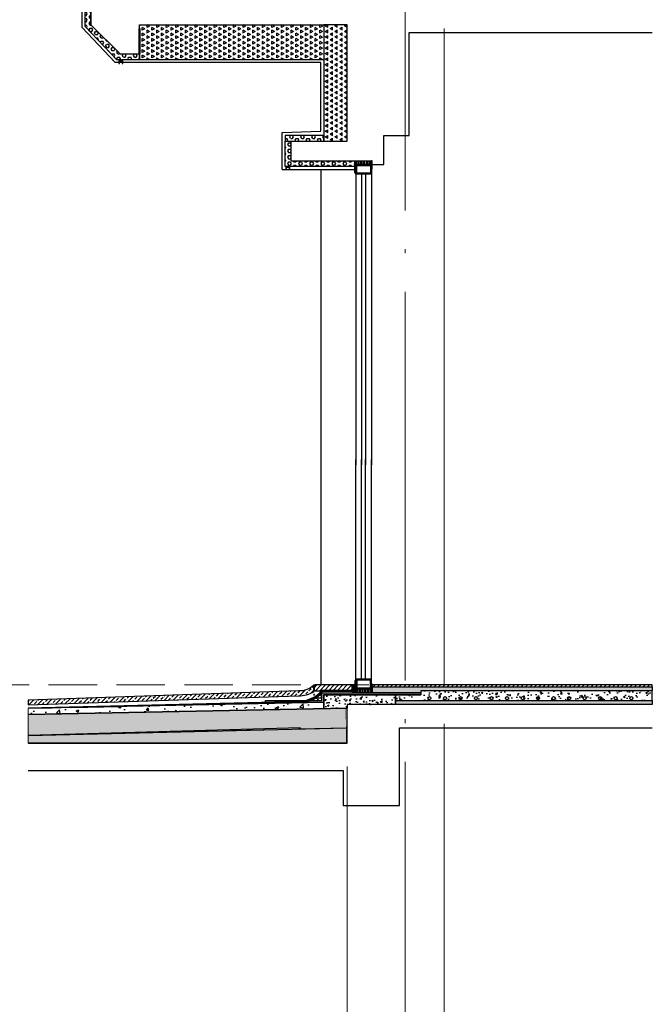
# Model space of a CAD drawing. Extents: x 447288 to 563800, y -194684 to 241749.
# Tile 50 of 91: x 474081 to 477341, y -130540 to -125469. Entities that reach past the tile are written whole.
import ezdxf

# ---------------------------------------------------------------- set-up
doc = ezdxf.new("R2010")
doc.units = 0
doc.header["$LTSCALE"] = 1000
for name, pattern in [('35$0$DASH', [0.35, 0.25, -0.1]), ('__DASH', [0.35, 0.25, -0.1]), ('DASH', [0.35, 0.25, -0.1]), ('DOTE', [2.42, 2, -0.2, 0.02, -0.2])]:
    doc.linetypes.add(name, pattern=pattern)
doc.layers.get('0').update_dxf_attribs({"lineweight": 20})
for name, color, linetype in [('35$0$A-detl-FINISH', 1, 'Continuous'), ('35$0$A-detl-MEDM', 50, 'Continuous'), ('35$0$A-detl-XH', 8, 'Continuous'), ('35$0$PUB_HATCH', 8, 'Continuous'), ('35$0$保温层', 2, 'Continuous'), ('8$0$PUB_HATCH', 8, 'Continuous'), ('A-ELEV-LIN1', 40, 'Continuous'), ('A-ELEV-THIN', 7, 'Continuous'), ('A-ELEV-WIN1', 135, 'Continuous'), ('A-FACE', 7, 'Continuous'), ('A-OVER', 7, 'Continuous'), ('A-WATER-LAYER', 7, 'Continuous'), ('fill', 252, 'Continuous'), ('PUB_HATCH', 8, 'Continuous'), ('SURFACE', 6, 'Continuous'), ('主楼节点$0$13W$0$PUB_HATCH', 8, 'Continuous'), ('主楼节点$0$13W$0$SURFACE', 6, 'Continuous'), ('详图填充-建筑用保温砂浆', 8, 'Continuous'), ('详图填充-细石混凝土、混凝土', 8, 'Continuous'), ('详图现充-水泥砂浆', 8, 'Continuous')]:
    doc.layers.add(name, color=color, linetype=linetype)
doc.layers.add('A-ASIS', color=115, linetype='DASH', lineweight=0, plot=False)
for name, color, linetype, lineweight in [('DOTE', 10, 'DOTE', 9), ('WALL', 9, 'Continuous', 50), ('详图填充-防水层', 126, 'Continuous', 200), ('防水', 124, 'Continuous', 0)]:
    doc.layers.add(name, color=color, linetype=linetype, lineweight=lineweight)

# ---------------------------------------------------------------- blocks, each defined once
blk = doc.blocks.new('A$C5B8A4F07')
at = {"layer": 'A-OVER'}
for p, q in [((3.5, -3), (3.5, -17)), ((10.5, -17), (10.5, -3)), ((17.5, -3), (17.5, -17)), ((24.5, -17), (24.5, -3)), ((31.5, -3), (31.5, -17)), ((38.5, -17), (38.5, -3)), ((45.5, -3), (45.5, -17)), ((52.5, -17), (52.5, -3)), ((59.5, -3), (59.5, -17)), ((66.5, -17), (66.5, -3)), ((73.5, -3), (73.5, -17))]:
    blk.add_line(p, q, dxfattribs=at)
for centre, major_axis, start_param, end_param in [((77, -3), (-3.5, 0), 3.682692, 6.283185), ((0, -17), (-3.5, 0), 1.570796, 3.141593), ((7, -3), (-3.5, 0), 3.141593, 6.283185), ((14, -17), (3.5, 0), 3.141593, 4.712389), ((14, -17), (-3.5, 0), 1.570796, 3.141593), ((21, -3), (-3.5, 0), 3.141593, 6.283185), ((28, -17), (3.5, 0), 3.141593, 4.712389), ((28, -17), (-3.5, 0), 1.570796, 3.141593), ((35, -3), (-3.5, 0), 3.141593, 6.283185), ((42, -17), (3.5, 0), 3.141593, 4.712389), ((42, -17), (-3.5, 0), 1.570796, 3.141593), ((49, -3), (-3.5, 0), 3.141593, 6.283185), ((56, -17), (3.5, 0), 3.141593, 4.712389), ((56, -17), (-3.5, 0), 1.570796, 3.141593), ((63, -3), (-3.5, 0), 3.141593, 6.283185), ((70, -17), (3.5, 0), 3.141593, 4.712389), ((70, -17), (-3.5, 0), 1.570796, 3.141593)]:
    blk.add_ellipse(centre, major_axis=major_axis, ratio=0.857143, start_param=start_param, end_param=end_param, dxfattribs=at)
blk = doc.blocks.new('A$C768061CF')
at = {"layer": '防水'}
h = blk.add_hatch(color=256, dxfattribs=at)
edge = h.paths.add_edge_path()
edge.add_line((5, 0), (5, 70))
edge.add_arc((-4.7, 70.4), 9.7, 298.9305, 357.7503, ccw=False)
edge.add_line((0, 61.9), (0, 0))
edge.add_line((0, 0), (5, 0))
h = blk.add_hatch(color=256, dxfattribs=at)
edge = h.paths.add_edge_path()
edge.add_line((85, 0), (85, 49.4))
edge.add_arc((94.7, 49.8), 9.7, 182.2497, 241.0695)
edge.add_line((90, 41.3), (90, 0))
edge.add_line((90, 0), (85, 0))
at = {"layer": 'A-ELEV-WIN1'}
for points in [[(5, 20), (85, 20), (85, 70), (5, 70)], [(5, 20), (85, 20), (85, 70), (5, 70)], [(10, 25), (80, 25), (80, 65), (10, 65)]]:
    blk.add_lwpolyline(points, close=True, dxfattribs=at)
at = {"layer": 'A-OVER'}
for points in [[(5, 0), (5, 70, -0.262438), (0, 61.9), (0, 0)], [(85, 0), (85, 49.4, 0.262438), (90, 41.3), (90, 0)]]:
    blk.add_lwpolyline(points, format="xyb", close=True, dxfattribs=at)
at = {"layer": 'PUB_HATCH'}
blk.add_line((85, 20), (85, 0), dxfattribs=at)
at = {"layer": 'A-OVER'}
blk.add_blockref('A$C5B8A4F07', (5, 20), dxfattribs=at)
blk = doc.blocks.new('*U137')
blk.add_lwpolyline([(-45, 0), (45, 0)])
at = {"layer": 'A-ELEV-WIN1'}
for p, q in [((-40, 70), (-40, 1566.8)), ((-10, 70), (-10, 1566.8)), ((10, 70), (10, 1566.8)), ((40, 70), (40, 1566.8))]:
    blk.add_line(p, q, dxfattribs=at)
at = {"layer": 'A-OVER'}
blk.add_blockref('A$C768061CF', (-45, 0), dxfattribs=at)
blk = doc.blocks.new('20190314.1218365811')
blk.add_lwpolyline([(-45, 0), (45, 0)])
at = {"layer": 'A-ELEV-WIN1'}
for p, q in [((-40, 70), (-40, 1201.5)), ((-10, 70), (-10, 1201.5)), ((10, 70), (10, 1201.5)), ((40, 70), (40, 1201.5))]:
    blk.add_line(p, q, dxfattribs=at)
at = {"layer": 'A-OVER'}
blk.add_blockref('A$C768061CF', (-45, 0), dxfattribs=at)
blk = doc.blocks.new('DSFGSER')
h = blk.add_hatch()
h.set_pattern_fill('ANSI33', color=253, scale=10)
h.set_pattern_definition([(45, (-652511.37, -19460.36), (-22.4506403, 22.4506403), []), (45, (-652488.92, -19460.36), (-22.4506403, 22.4506403), [15.875, -7.9375])])
edge = h.paths.add_edge_path()
edge.add_arc((-244.9, 671.3), 127, 267.3589, 305.063)
edge.add_line((-171.9, 567.3), (-171.9, 593.4))
edge.add_line((-171.9, 593.4), (-171.9, 600))
edge.add_arc((-244.9, 671.3), 102, 266.8316, 315.6691, ccw=False)
edge.add_line((-250.5, 569.4), (-1643.2, 522.3))
edge.add_line((-1643.2, 522.3), (-1643.2, 497.3))
edge.add_line((-1643.2, 497.3), (-250.7, 544.4))
at = {"layer": '35$0$A-detl-XH', "linetype": 'Continuous'}
h = blk.add_hatch(dxfattribs=at)
h.set_pattern_fill('AR-SAND', color=256, scale=2, style=0)
h.set_pattern_definition([(37.5, (-44137.375, -5774.8074), (-0.16000313, 4.89413237), [0, -3.8608, 0, -4.318, 0, -4.1275]), (7.5, (-44137.375, -5774.8074), (4.4952328, 7.168251), [0, -2.0828, 0, -3.4798, 0, -1.3335]), (327.5, (-44140.4993, -5774.8074), (7.9099237, 0.01437185), [0, -1.27, 0, -4.572, 0, -5.969]), (317.5, (-44140.499, -5774.8074), (7.6355645, 2.2292932), [0, -0.635, 0, -2.9972, 0, -3.429])])
h.paths.add_polyline_path([(-130, 520.4), (-130, 560.1), (380, 560.1), (380, 550), (-120, 550), (-120, 510.3), (-420, 510.4), (-420, 520.5)])
h = blk.add_hatch(dxfattribs=at)
h.set_pattern_fill('AR-SAND', color=256, scale=10, style=0)
h.set_pattern_definition([(37.5, (-51247.542, -34053.097), (-0.8000156, 24.470662), [0, -19.304, 0, -21.59, 0, -20.6375]), (7.5, (-51247.542, -34053.097), (22.476164, 35.841255), [0, -10.414, 0, -17.399, 0, -6.6675]), (327.5, (-51263.163, -34053.097), (39.5496185, 0.071859), [0, -6.35, 0, -22.86, 0, -29.845]), (317.5, (-51263.163, -34053.097), (38.177823, 11.146466), [0, -3.175, 0, -14.986, 0, -17.145])])
h.paths.add_polyline_path([(130, 560.1), (130, 590), (1571.4, 590), (1571.4, 570), (380, 570), (380, 560.1)])
h = blk.add_hatch(dxfattribs=at)
h.set_pattern_fill('混凝土', color=256, scale=10, style=0)
h.set_pattern_definition([(50, (-51247.54, -34073.09), (71.72602, -6.275213), [7.5, -82.5]), (355, (-51247.54, -34073.09), (-13.87513, 75.21921), [6, -66]), (100.4514, (-51241.565, -34073.61), (57.85094, 68.943954), [6.37402, -70.11421]), (46.1842, (-51247.54, -34053.09), (106.7241, -16.5519), [11.25, -123.75]), (96.6356, (-51238.65, -34054.47), (93.46627, 97.41179), [9.56103, -105.1713]), (351.1842, (-51247.54, -34053.09), (93.4662, 97.41186), [9, -99]), (21, (-51237.54, -34058.09), (59.690705, -40.26189), [7.5, -82.5]), (326, (-51237.54, -34058.09), (24.33153, 72.515005), [6, -66]), (71.4514, (-51232.57, -34061.445), (84.02226, 32.25305), [6.37402, -70.11421]), (37.5, (-51247.542, -34073.09), (1.215986, 33.289385), [0, -65.2, 0, -67, 0, -66.25]), (7.5, (-51247.54, -34073.09), (26.306954, 39.441171), [0, -38.2, 0, -63.7, 0, -25.25]), (327.5, (-51269.842, -34073.09), (53.382244, -2.255487), [0, -25, 0, -78, 0, -103.5]), (317.5, (-51279.84, -34073.09), (58.318617, 10.010498), [0, -32.5, 0, -51.8, 0, -73.5])])
h.paths.add_polyline_path([(1571.4, 570), (380, 570), (380, 560.1), (380, 560), (380, 550), (250, 550), (250, 520), (1571.4, 520)])
at = {"layer": '35$0$PUB_HATCH'}
h = blk.add_hatch(dxfattribs=at)
h.set_pattern_fill('ANSI31', color=256, scale=10, style=0)
h.set_pattern_definition([(45, (-44141.69, -5774.807), (-11.22532, 11.22532), [])])
h.paths.add_polyline_path([(-170, 570.1), (25.9, 570.1), (25.9, 600), (-165.7, 600), (-170, 595.7)])
h = blk.add_hatch(dxfattribs=at)
h.set_pattern_fill('ANSI31', color=256, scale=10, style=0)
h.set_pattern_definition([(45, (-821.969, 470.02), (-11.22532, 11.22532), [])])
h.paths.add_polyline_path([(1571.4, 600), (130, 600), (130, 590), (1571.4, 590)])
at = {"layer": '8$0$PUB_HATCH'}
h = blk.add_hatch(dxfattribs=at)
h.set_pattern_fill('隔热材料01', color=252, scale=50)
h.set_pattern_definition([(270, (-331231.213, -232076.316), (25, -5e-15), [2.508875, -22.491125]), (270, (-331249.942, -232076.316), (25, -5e-15), [2.508875, -22.491125]), (90, (-331237.186, -232093.28), (-25, 1e-15), [2.508875, -22.491125]), (90, (-331243.97, -232093.28), (-25, 1e-15), [2.508875, -22.491125]), (180, (-331228.071, -232097.298), (-3e-15, -25), [25.012125, 0.012125]), (135, (-331235.05, -232096.044), (1e-15, 24.999937), [2.134, -33.221375]), (116.56505, (-331211.559, -232094.535), (5.64e-05, 24.9999667), [1.4025, -54.49925]), (116.56505, (-331236.559, -232094.535), (5.64e-05, 24.9999667), [1.4025, -54.49925]), (153.43495, (-331207.541, -232097.298), (-5.64e-05, 24.9999667), [2.805, -53.09675]), (153.43495, (-331232.541, -232097.298), (-5.64e-05, 24.9999667), [2.805, -53.09675]), (63.43495, (-331212.186, -232090.772), (-5.64e-05, 24.9999667), [13.357, -42.54475]), (63.43495, (-331237.186, -232090.772), (-5.64e-05, 24.9999667), [13.357, -42.54475]), (116.56505, (-331206.213, -232076.316), (5.64e-05, 24.9999667), [1.4025, -54.49925]), (116.56505, (-331231.213, -232076.316), (5.64e-05, 24.9999667), [1.4025, -54.49925]), (135, (-331231.84, -232075.062), (1e-15, 24.999937), [2.134, -33.221375]), (153.43495, (-331208.35, -232073.553), (-5.64e-05, 24.9999667), [2.805, -53.09675]), (153.43495, (-331233.35, -232073.553), (-5.64e-05, 24.9999667), [2.805, -53.09675]), (45, (-331249.315, -232075.062), (1e-15, 24.999937), [2.134, -33.221375]), (63.43495, (-331224.942, -232076.316), (-5.64e-05, 24.9999667), [1.4025, -54.49925]), (63.43495, (-331249.942, -232076.316), (-5.64e-05, 24.9999667), [1.4025, -54.49925]), (26.56505, (-331222.806, -232073.553), (5.64e-05, 24.9999667), [2.805, -53.09675]), (26.56505, (-331247.806, -232073.553), (5.64e-05, 24.9999667), [2.805, -53.09675]), (116.56505, (-331218.969, -232090.772), (5.64e-05, 24.9999667), [13.357, -42.54475]), (116.56505, (-331243.969, -232090.772), (5.64e-05, 24.9999667), [13.357, -42.54475]), (45, (-331246.105, -232096.044), (1e-15, 24.999937), [2.134, -33.221375]), (63.43495, (-331219.596, -232094.535), (-5.64e-05, 24.9999667), [1.4025, -54.49925]), (63.43495, (-331244.596, -232094.535), (-5.64e-05, 24.9999667), [1.4025, -54.49925]), (26.56505, (-331223.614, -232097.298), (5.64e-05, 24.9999667), [2.805, -53.09675]), (26.56505, (-331248.614, -232097.298), (5.64e-05, 24.9999667), [2.805, -53.09675])])
h.paths.add_polyline_path([(250, 520), (1571.4, 520), (1571.4, 500), (250, 500)])
at = {"layer": 'A-ELEV-THIN'}
blk.add_hatch(color=253, dxfattribs=at).paths.add_polyline_path([(40, 600), (25.9, 600), (25.9, 560.1), (40, 560.1)])
at = {"layer": 'PUB_HATCH'}
h = blk.add_hatch(dxfattribs=at)
h.set_pattern_fill('混凝土', color=256, scale=10)
h.set_pattern_definition([(50, (-652488.547, -19460.36), (71.726018, -6.2752135), [7.5, -82.5]), (355, (-652488.55, -19460.36), (-13.875133, 75.219213), [6, -66]), (100.4514, (-652482.57, -19460.88), (57.850938, 68.943954), [6.374019, -70.114211]), (46.1842, (-652488.55, -19440.36), (106.724105, -16.551901), [11.25, -123.75]), (96.6356, (-652479.65, -19441.74), (93.46627, 97.411787), [9.561029, -105.1713]), (351.1842, (-652488.55, -19440.36), (93.466195, 97.41186), [9, -99]), (21, (-652478.547, -19445.36), (59.690705, -40.261889), [7.5, -82.5]), (326, (-652478.55, -19445.36), (24.331533, 72.5150045), [6, -66]), (71.4514, (-652473.57, -19448.715), (84.022263, 32.25305), [6.374019, -70.114211]), (37.5, (-652488.547, -19460.36), (1.2159855, 33.2893854), [0, -65.2, 0, -67, 0, -66.25]), (7.5, (-652488.547, -19460.36), (26.3069537, 39.4411712), [0, -38.2, 0, -63.7, 0, -25.25]), (327.5, (-652510.847, -19460.36), (53.3822436, -2.2554872), [0, -25, 0, -78, 0, -103.5]), (317.5, (-652520.847, -19460.36), (58.318617, 10.0104982), [0, -32.5, 0, -51.8, 0, -73.5])])
h.paths.add_polyline_path([(-120, 551.1), (250, 550), (250, 500), (0, 500), (0, 480), (-120, 477.7)])
h = blk.add_hatch(dxfattribs=at)
h.set_pattern_fill('HONEY', color=256, scale=10, angle=90)
h.set_pattern_definition([(90, (-178.672, 270.015), (-13.74815, 23.8125), [15.875, -31.75]), (210, (-178.672, 270.015), (-13.74815, -23.8125), [15.875, -31.75]), (150, (-178.672, 270.015), (-27.4963, 3e-06), [-31.75, 15.875])])
h.paths.add_polyline_path([(0, 480), (-1643.2, 448.1), (-1643.2, 340), (0, 380), (0, 450), (0, 450)])
h = blk.add_hatch(dxfattribs=at)
h.set_pattern_fill('焦渣矿渣', color=256, scale=10)
h.set_pattern_definition([(0, (97.77, 310.338), (20, 34.64), [4, -36]), (300, (97.77, 310.338), (39.9991, -0.0005), [4, -36]), (240, (101.77, 310.338), (19.9991, -34.6405), [4, -36]), (270, (113.77, 310.338), (40, -20), [6, -28.64]), (270, (117.77, 310.338), (40, -20), [6, -28.64]), (270, (121.77, 310.338), (40, -20), [6, -28.64])])
h.paths.add_polyline_path([(0, 380), (-1643.2, 340), (-1643.2, 300), (0, 300)])
at = {"layer": '详图填充-细石混凝土、混凝土'}
h = blk.add_hatch(dxfattribs=at)
h.set_pattern_fill('混凝土', color=256, scale=5)
h.set_pattern_definition([(50, (-442560.992, -271735.167), (35.8630091, -3.1376067), [3.75, -41.25]), (355, (-442560.992, -271735.167), (-6.9375667, 37.6096067), [3, -33]), (100.4514, (-442558.003, -271735.43), (28.925469, 34.471977), [3.1870095, -35.0571056]), (46.1842, (-442560.99, -271725.167), (53.3620524, -8.2759507), [5.625, -61.875]), (96.6356, (-442556.545, -271725.857), (46.7331353, 48.7058935), [4.7805144, -52.58565]), (351.1842, (-442560.99, -271725.167), (46.733097, 48.70593), [4.5, -49.5]), (21, (-442555.992, -271727.667), (29.8453526, -20.1309445), [3.75, -41.25]), (326, (-442555.992, -271727.667), (12.1657666, 36.2575023), [3, -33]), (71.4514, (-442553.505, -271729.345), (42.0111314, 16.1265248), [3.1870095, -35.0571056]), (37.5, (-442560.992, -271735.167), (0.60799277, 16.6446927), [0, -32.6, 0, -33.5, 0, -33.125]), (7.5, (-442560.992, -271735.167), (13.1534769, 19.7205856), [0, -19.1, 0, -31.85, 0, -12.625]), (327.5, (-442572.142, -271735.167), (26.6911218, -1.1277436), [0, -12.5, 0, -39, 0, -51.75]), (317.5, (-442577.142, -271735.167), (29.1593085, 5.0052491), [0, -16.25, 0, -25.9, 0, -36.75])])
edge = h.paths.add_edge_path()
edge.add_line((-194, 520.5), (-130, 520.4))
edge.add_line((-130, 520.4), (-130, 560.1))
edge.add_arc((-226.9, 645), 128.9, 284.806, 318.7698, ccw=False)
h = blk.add_hatch(dxfattribs=at)
h.set_pattern_fill('混凝土', color=256, scale=20)
h.set_pattern_definition([(50, (-443339.67, -271459.49), (143.452037, -12.550427), [15, -165]), (355, (-443339.67, -271459.49), (-27.750267, 150.438427), [12, -132]), (100.4514, (-443327.71, -271460.53), (115.701876, 137.88791), [12.74804, -140.228422]), (46.1842, (-443339.67, -271419.49), (213.44821, -33.1038), [22.5, -247.5]), (96.6356, (-443321.88, -271422.25), (186.93254, 194.823574), [19.12206, -210.3426]), (351.1842, (-443339.67, -271419.49), (186.93239, 194.82372), [18, -198]), (21, (-443319.67, -271429.49), (119.38141, -80.523778), [15, -165]), (326, (-443319.67, -271429.49), (48.663066, 145.03001), [12, -132]), (71.4514, (-443309.72, -271436.2), (168.044526, 64.5061), [12.74804, -140.228422]), (37.5, (-443339.666, -271459.49), (2.431971, 66.578771), [0, -130.4, 0, -134, 0, -132.5]), (7.5, (-443339.666, -271459.49), (52.613907, 78.882342), [0, -76.4, 0, -127.4, 0, -50.5]), (327.5, (-443384.266, -271459.49), (106.764487, -4.5109743), [0, -50, 0, -156, 0, -207]), (317.5, (-443404.27, -271459.49), (116.637234, 20.020996), [0, -65, 0, -103.6, 0, -147])])
h.paths.add_polyline_path([(-120, 510.3), (-1643.2, 478.4), (-1643.2, 448.1), (-120, 477.7)])
for points in [[(-130, 520.4), (-130, 560.1), (380, 560.1), (380, 550), (-120, 550), (-120, 510.3), (-420, 510.4), (-420, 520.5)], [(1571.4, 600), (130, 600), (130, 590), (1571.4, 590)]]:
    blk.add_lwpolyline(points, close=True)
blk.add_point((-170.3, 550))
at = {"layer": '35$0$A-detl-FINISH', "linetype": 'Continuous'}
blk.add_lwpolyline([(130, 560.1), (130, 590), (1571.4, 590), (1571.4, 570), (380, 570), (380, 560.1)], close=True, dxfattribs=at)
at = {"layer": '35$0$A-detl-FINISH', "linetype": '35$0$DASH', "ltscale": 0.3, "elevation": 0}
for points, const_width in [([(1571.4, 520), (250, 520)], 0.5), ([(1571.4, 501.4), (250, 501.4)], 3)]:
    blk.add_lwpolyline(points, dxfattribs=dict(at, const_width=const_width))
at = {"layer": '35$0$A-detl-FINISH', "linetype": 'Continuous'}
for centre in [(424.3, 532), (504.3, 532), (584.3, 532), (664.3, 532), (744.3, 532), (824.3, 532), (904.3, 532), (984.3, 532), (1064.3, 532), (1144.3, 532), (1224.3, 532), (1304.3, 532), (1384.3, 532), (1464.3, 532)]:
    blk.add_circle(centre, 8, dxfattribs=at)
at = {"layer": '35$0$A-detl-MEDM'}
blk.add_lwpolyline([(-170, 570.1), (25.9, 570.1), (25.9, 600), (-165.7, 600), (-170, 595.7), (-170, 570.1)], dxfattribs=at)
at = {"layer": '35$0$保温层', "elevation": 0}
blk.add_lwpolyline([(250, 522), (250, 550)], dxfattribs=at)
at = {"layer": 'A-ASIS'}
for points in [[(-120, 510.3), (-1643.2, 478.4), (-1643.2, 448.1), (-120, 477.7)], [(0, 480), (-1643.2, 448.1), (-1643.2, 340), (0, 380), (0, 450), (0, 450)], [(0, 380), (-1643.2, 340), (-1643.2, 300), (0, 300)]]:
    blk.add_lwpolyline(points, close=True, dxfattribs=at)
for points in [[(-174.9, 550), (-165.7, 550)], [(-170.3, 554.6), (-170.3, 545.4)]]:
    blk.add_lwpolyline(points, dxfattribs=at)
at = {"layer": 'A-ELEV-LIN1'}
blk.add_lwpolyline([(-250.7, 544.4, 0.166016), (-171.9, 567.3), (-171.9, 593.4), (-171.9, 600, -0.216379), (-250.5, 569.4), (-1643.2, 522.3), (-1643.2, 497.3)], format="xyb", close=True, dxfattribs=at)
at = {"layer": 'A-ELEV-THIN'}
for points in [[(40, 600), (25.9, 600), (25.9, 560.1), (40, 560.1)], [(1571.4, 570), (380, 570), (380, 560.1), (380, 560), (380, 550), (250, 550), (250, 520), (1571.4, 520)]]:
    blk.add_lwpolyline(points, close=True, dxfattribs=at)
at = {"layer": 'A-OVER'}
for points in [[(-115.7, 600), (-149.1, 600)], [(-1643.2, 300), (0, 300), (0, 480), (-118.6, 477.7), (-120, 550), (380, 550)], [(-1643.2, 160), (-20, 160), (-20, -20), (270, -20), (270, 380), (1571.4, 380)]]:
    blk.add_lwpolyline(points, dxfattribs=at)
blk.add_lwpolyline([(-120, 551.1), (250, 550), (250, 500), (0, 500), (0, 480), (-120, 477.7)], close=True, dxfattribs=at)
at = {"layer": 'A-WATER-LAYER'}
for points in [[(-1643.2, 482.1), (-370.4, 513.3), (-360.9, 518.3), (-236.5, 518.3, 0.176173), (-138, 561.8), (-138, 567.3, -0.414216), (-132, 573.3), (25.9, 573.3)], [(25.9, 570.3), (-135, 570.3), (-135, 561.8, -0.202932), (-236.5, 515.3), (-360.1, 515.3), (-369.7, 510.3), (-1643.2, 479.1)], [(25.9, 567.3), (-133, 567.3), (-133, 561.8, -0.20692), (-236.5, 513.3), (-360.5, 513.3)], [(-130, 564.3), (-130, 561.8, -0.233947), (-236.5, 510.3), (-360.5, 510.3)]]:
    blk.add_lwpolyline(points, format="xyb", dxfattribs=at)
at = {"layer": 'PUB_HATCH'}
blk.add_line((-240, 380), (-1643.2, 340), dxfattribs=at)
at = {"layer": 'SURFACE'}
for p, q in [((-120, 510.3), (-1643.2, 478.4)), ((-120, 480), (-120, 510.3)), ((-1643.2, 448.1), (0, 480))]:
    blk.add_line(p, q, dxfattribs=at)
at = {"layer": 'SURFACE', "color": 2}
blk.add_lwpolyline([(250, 520), (1571.4, 520), (1571.4, 500), (250, 500)], close=True, dxfattribs=at)
at = {"layer": 'SURFACE'}
blk.add_lwpolyline([(-1643.2, 340), (-1643.2, 340), (0, 380), (0, 450), (0, 450), (0, 480), (-1643.2, 448.1)], dxfattribs=at)
at = {"layer": '详图填充-防水层', "linetype": 'DASH', "ltscale": 0.1, "const_width": 3}
for points in [[(25.9, 571.8), (-131.5, 571.8, 0.414216), (-136.5, 566.8), (-136.5, 561.8, -0.190451), (-236.5, 516.8), (-360.5, 516.8), (-370, 511.8), (-1643.2, 480.6)], [(25.9, 565.8), (-131.5, 565.8), (-131.5, 561.8, -0.220774), (-236.5, 511.8), (-360.5, 511.8)]]:
    blk.add_lwpolyline(points, format="xyb", dxfattribs=at)
at = {"layer": '详图填充-防水层', "linetype": 'DASH', "ltscale": 0.1, "const_width": 1.5}
blk.add_lwpolyline([(-1643.2, 305), (-5, 305), (-6.1, 479.9), (-120.6, 477.7), (-120, 550), (380, 550)], dxfattribs=at)
at = {"layer": '详图现充-水泥砂浆'}
blk.add_lwpolyline([(-194, 520.5), (-130, 520.4), (-130, 560.1, -0.149289)], format="xyb", close=True, dxfattribs=at)
blk = doc.blocks.new('*U143')
at = {"layer": 'fill'}
h = blk.add_hatch(dxfattribs=at)
h.set_pattern_fill('TRIANG', color=256, scale=10, angle=90, style=0)
h.set_pattern_definition([(150, (0, 3158.208), (-24.74667, -14.2875), [14.2875, -14.2875]), (210, (0, 3158.208), (-3e-06, -28.575), [14.2875, -14.2875]), (90, (-12.373, 3151.064), (-24.74667, 14.2875), [14.2875, -14.2875])])
h.paths.add_polyline_path([(-20, 1929.1), (100, 1929.1), (100, 1329.1), (-20, 1329.1)])
at = {"layer": 'SURFACE'}
blk.add_lwpolyline([(-20, 1929.1), (100, 1929.1), (100, 1329.1), (-20, 1329.1)], close=True, dxfattribs=at)
blk = doc.blocks.new('20200108.10433330')
at = {"layer": 'PUB_HATCH'}
blk.add_hatch(color=251, dxfattribs=at).paths.add_polyline_path([(20, 15), (0, 15), (0, 0), (3, 0), (3, 12), (17, 12), (17, 0), (20, 0)])
at = {"layer": 'A-ELEV-THIN'}
blk.add_lwpolyline([(20, 15), (0, 15), (0, 0), (3, 0), (3, 12), (17, 12), (17, 0), (20, 0)], close=True, dxfattribs=at)
blk = doc.blocks.new('*U154')
at = {"layer": 'PUB_HATCH'}
h = blk.add_hatch(dxfattribs=at)
h.set_pattern_fill('HEX', color=256, scale=10, style=0)
h.set_pattern_definition([(0, (-753316.368, 93899.307), (0, 16.49778), [9.525, -19.05]), (120, (-753316.368, 93899.307), (-14.2874966, -8.24889), [9.525, -19.05]), (60, (-753306.843, 93899.307), (-14.2874966, 8.24889), [9.525, -19.05])])
h.paths.add_polyline_path([(-30, 30), (-30, -100), (0, -100), (0, 0), (329.9, 0), (329.9, 30)])
at = {"layer": 'SURFACE'}
blk.add_lwpolyline([(-30, 30), (-30, -100), (0, -100), (0, 0), (329.9, 0), (329.9, 30)], close=True, dxfattribs=at)
blk = doc.blocks.new('HesiBlk_20210815100903313')
at = {"layer": 'A-FACE'}
blk.add_hatch(color=251, dxfattribs=at).paths.add_polyline_path([(20, 0), (0, 0), (0, -15), (3, -15), (3, -3), (17, -3), (17, -15), (20, -15)])
at = {"layer": 'A-ASIS'}
blk.add_lwpolyline([(0, -15), (-20, -15)], dxfattribs=at)
at = {"layer": 'A-FACE'}
blk.add_lwpolyline([(20, 0), (0, 0), (0, -15), (3, -15), (3, -3), (17, -3), (17, -15), (20, -15)], close=True, dxfattribs=at)
blk = doc.blocks.new('*U158')
at = {"layer": 'fill'}
h = blk.add_hatch(dxfattribs=at)
h.set_pattern_fill('TRIANG', color=256, scale=10, angle=90, style=0)
h.set_pattern_definition([(150, (0, 4258.207), (-24.74667, -14.2875), [14.2875, -14.2875]), (210, (0, 4258.207), (-3e-06, -28.575), [14.2875, -14.2875]), (90, (-12.373, 4251.063), (-24.74667, 14.2875), [14.2875, -14.2875])])
h.paths.add_polyline_path([(-20, 2929.1), (100, 2929.1), (100, 1429.1), (-20, 1429.1)])
at = {"layer": 'SURFACE'}
blk.add_lwpolyline([(-20, 2929.1), (100, 2929.1), (100, 1429.1), (-20, 1429.1)], close=True, dxfattribs=at)
blk = doc.blocks.new('*U220')
at = {"layer": 'PUB_HATCH'}
h = blk.add_hatch(dxfattribs=at)
h.set_pattern_fill('HEX', color=256, scale=10, style=0)
h.set_pattern_definition([(0, (-753476.368, 93999.307), (0, 16.49778), [9.525, -19.05]), (120, (-753476.368, 93999.307), (-14.2874966, -8.24889), [9.525, -19.05]), (60, (-753466.843, 93999.307), (-14.2874966, 8.24889), [9.525, -19.05])])
h.paths.add_polyline_path([(-30, 30), (-30, 0), (0, 0), (0, 0), (169.9, 0), (169.9, 30)])
at = {"layer": 'SURFACE'}
blk.add_lwpolyline([(-30, 30), (-30, 0), (0, 0), (0, 0), (169.9, 0), (169.9, 30)], close=True, dxfattribs=at)
blk = doc.blocks.new('zdsfAa')
h = blk.add_hatch()
h.set_pattern_fill('ANSI33', color=253, scale=10)
h.set_pattern_definition([(45, (-396717.207, -189334.19), (-22.4506403, 22.4506403), []), (45, (-396694.756, -189334.19), (-22.4506403, 22.4506403), [15.875, -7.9375])])
h.paths.add_polyline_path([(1271.2, 278.8), (1271.4, 303.8), (57, 313), (57, 288)])
at = {"layer": 'fill'}
h = blk.add_hatch(dxfattribs=at)
h.set_pattern_fill('TRIANG', color=256, scale=10, angle=90, style=0)
h.set_pattern_definition([(150, (-891395.466, -41380.075), (-24.74667296, -14.2874949), [14.2875, -14.2875]), (210, (-891395.466, -41380.075), (-2.96e-06, -28.5749949), [14.2875, -14.2875]), (90, (-891407.84, -41387.218), (-24.74667, 14.2875), [14.2875, -14.2875])])
h.paths.add_polyline_path([(-420, 1700), (-520, 1700), (-516.6, 100), (-416.6, 100)])
h = blk.add_hatch(dxfattribs=at)
h.set_pattern_fill('TRIANG', color=256, scale=10, angle=90, style=0)
h.set_pattern_definition([(150, (-634965.163, -19960.36), (-24.746673, -14.2874949), [14.2875, -14.2875]), (210, (-634965.163, -19960.36), (-3e-06, -28.5749949), [14.2875, -14.2875]), (90, (-634977.537, -19967.504), (-24.74667, 14.2875), [14.2875, -14.2875])])
h.paths.add_polyline_path([(-1370, 0), (-420, 0), (-420, -180), (-1370, -180)])
at = {"layer": 'PUB_HATCH'}
h = blk.add_hatch(dxfattribs=at)
h.set_pattern_fill('ANSI37', color=256, scale=8)
h.set_pattern_definition([(45, (-692676.029, -202803.981), (-8.98025612, 8.98025612), []), (135, (-692676.029, -202803.981), (-8.98025612, -8.98025612), [])])
edge = h.paths.add_edge_path()
edge.add_line((-100, 875.5), (-82.8, 875.5))
edge.add_arc((-84.6, 897.3), 21.9, 274.83, 358.0013)
edge.add_line((-62.8, 896.6), (-100, 896.6))
edge.add_line((-100, 896.6), (-100, 875.5))
h = blk.add_hatch(dxfattribs=at)
h.set_pattern_fill('HONEY', color=256, scale=10, angle=90)
h.set_pattern_definition([(90, (-33877.374, -17818.305), (-13.74815, 23.8125), [15.875, -31.75]), (210, (-33877.374, -17818.305), (-13.748155, -23.812497), [15.875, -31.75]), (150, (-33877.374, -17818.305), (-27.496305, 3e-06), [-31.75, 15.875])])
h.paths.add_polyline_path([(-120, 229.9), (-120, 200), (-120, 200), (-120, 129.9), (1271.2, 129.9), (1271.2, 229.9)])
h = blk.add_hatch(dxfattribs=at)
h.set_pattern_fill('焦渣矿渣', color=256, scale=10)
h.set_pattern_definition([(0, (-32697.26, -17768.235), (20, 34.64), [4, -36]), (300, (-32697.26, -17768.235), (39.99912, -0.000508), [4, -36]), (240, (-32693.26, -17768.235), (19.99912, -34.640508), [4, -36]), (270, (-32681.26, -17768.235), (40, -20), [6, -28.64]), (270, (-32677.26, -17768.235), (40, -20), [6, -28.64]), (270, (-32673.26, -17768.235), (40, -20), [6, -28.64])])
h.paths.add_polyline_path([(-120, 129.9), (1271.2, 129.9), (1271.2, 100), (-120, 100)])
at = {"layer": '主楼节点$0$13W$0$PUB_HATCH'}
h = blk.add_hatch(dxfattribs=at)
h.set_pattern_fill('HEX', color=256, scale=10, angle=360, style=0)
h.set_pattern_definition([(360, (497324.934, -1011922.087), (4e-15, 16.49778), [9.525, -19.05]), (120, (497324.934, -1011922.087), (-14.28749659, -8.24889), [9.525, -19.05]), (60, (497334.459, -1011922.087), (-14.28749659, 8.24889), [9.525, -19.05])])
h.paths.add_polyline_path([(-1650, 100), (-1650, 130), (-520, 130), (-520, 100)])
h = blk.add_hatch(dxfattribs=at)
h.set_pattern_fill('HEX', color=256, scale=10, angle=360, style=0)
h.set_pattern_definition([(0, (-634752.259, -19960.36), (4e-15, 16.49778), [9.525, -19.05]), (120, (-634752.259, -19960.36), (-14.2874966, -8.24889), [9.525, -19.05]), (60, (-634742.734, -19960.36), (-14.2874966, 8.24889), [9.525, -19.05])])
h.paths.add_polyline_path([(-1650, 100), (-1620, 100), (-1620, 0), (-1470.1, -150), (-1370, -150), (-1370, -180), (-1486, -180), (-1650, -9.2)])
at = {"layer": '详图填充-建筑用保温砂浆'}
h = blk.add_hatch(dxfattribs=at)
h.set_pattern_fill('HEX', color=256, scale=10, angle=270, style=0)
h.set_pattern_definition([(270, (-32335.878, -17438.824), (16.49778, -3e-15), [9.525, -19.05]), (30, (-32335.878, -17438.824), (-8.24889, 14.2874966), [9.525, -19.05]), (330, (-32335.878, -17448.349), (8.24889, 14.2874966), [9.525, -19.05])])
h.paths.add_polyline_path([(-120, 899.7), (-150, 899.7), (-150, 100), (-120, 100)])
at = {"layer": '详图填充-细石混凝土、混凝土'}
h = blk.add_hatch(dxfattribs=at)
h.set_pattern_fill('混凝土', color=256, scale=15)
h.set_pattern_definition([(50, (-361.46, 148.56), (107.589, -9.413), [11.25, -123.75]), (355, (-361.46, 148.56), (-20.813, 112.829), [9, -99]), (100.4514, (-352.49, 147.77), (86.7764, 103.416), [9.561, -105.171]), (46.184, (-361.46, 178.56), (160.086, -24.828), [16.875, -185.625]), (96.636, (-348.12, 176.49), (140.2, 146.118), [14.342, -157.757]), (351.184, (-361.46, 178.56), (140.2, 146.118), [13.5, -148.5]), (21, (-346.46, 171.06), (89.536, -60.393), [11.25, -123.75]), (326, (-346.46, 171.06), (36.497, 108.7725), [9, -99]), (71.4514, (-339, 166.03), (126.0334, 48.3796), [9.561, -105.171]), (37.5, (-361.456, 148.56), (1.824, 49.9341), [0, -97.8, 0, -100.5, 0, -99.375]), (7.5, (-361.456, 148.56), (39.4604, 59.1618), [0, -57.3, 0, -95.55, 0, -37.875]), (327.5, (-394.906, 148.56), (80.0734, -3.3832), [0, -37.5, 0, -117, 0, -155.25]), (317.5, (-409.906, 148.56), (87.478, 15.0157), [0, -48.75, 0, -77.7, 0, -110.25])])
edge = h.paths.add_edge_path()
edge.add_line((-100, 559.9), (57, 288))
edge.add_line((57, 288), (1271.4, 278.8))
edge.add_line((1271.4, 278.8), (1271.5, 258.8))
edge.add_line((1271.5, 258.8), (100.4, 262.9))
edge.add_line((100.4, 262.9), (-5.8, 267.9))
edge.add_arc((-13, 366.6), 99, 180.1196, 274.194, ccw=False)
edge.add_line((-112, 366.4), (-112, 559.7))
edge.add_line((-112, 559.7), (-100, 559.9))
h = blk.add_hatch(dxfattribs=at)
h.set_pattern_fill('混凝土', color=256, scale=5)
h.set_pattern_definition([(50, (-467555.878, -289773.805), (35.8630091, -3.1376067), [3.75, -41.25]), (355, (-467555.878, -289773.805), (-6.9375667, 37.6096067), [3, -33]), (100.4514, (-467552.89, -289774.067), (28.925469, 34.471977), [3.1870095, -35.0571056]), (46.1842, (-467555.878, -289763.805), (53.3620524, -8.2759507), [5.625, -61.875]), (96.6356, (-467551.43, -289764.495), (46.7331353, 48.7058935), [4.7805144, -52.58565]), (351.1842, (-467555.88, -289763.805), (46.733097, 48.70593), [4.5, -49.5]), (21, (-467550.878, -289766.305), (29.8453526, -20.1309445), [3.75, -41.25]), (326, (-467550.878, -289766.305), (12.1657666, 36.2575023), [3, -33]), (71.4514, (-467548.39, -289767.983), (42.0111314, 16.1265248), [3.1870095, -35.0571056]), (37.5, (-467555.878, -289773.805), (0.60799277, 16.6446927), [0, -32.6, 0, -33.5, 0, -33.125]), (7.5, (-467555.878, -289773.805), (13.1534769, 19.7205856), [0, -19.1, 0, -31.85, 0, -12.625]), (327.5, (-467567.028, -289773.805), (26.6911218, -1.1277436), [0, -12.5, 0, -39, 0, -51.75]), (317.5, (-467572.028, -289773.805), (29.1593085, 5.0052491), [0, -16.25, 0, -25.9, 0, -36.75])])
edge = h.paths.add_edge_path()
edge.add_line((-20, 259.9), (-120, 259.9))
edge.add_line((-120, 259.9), (-120, 359.9))
edge.add_arc((-20, 359.9), 100, 180, 270)
h = blk.add_hatch(dxfattribs=at)
h.set_pattern_fill('混凝土', color=256, scale=15)
h.set_pattern_definition([(50, (-361.38, 119.67), (107.589, -9.413), [11.25, -123.75]), (355, (-361.38, 119.67), (-20.813, 112.829), [9, -99]), (100.4514, (-352.42, 118.89), (86.7764, 103.416), [9.561, -105.171]), (46.184, (-361.38, 149.67), (160.086, -24.828), [16.875, -185.625]), (96.636, (-348.04, 147.6), (140.2, 146.118), [14.342, -157.757]), (351.184, (-361.38, 149.67), (140.2, 146.118), [13.5, -148.5]), (21, (-346.38, 142.17), (89.536, -60.393), [11.25, -123.75]), (326, (-346.38, 142.17), (36.497, 108.7725), [9, -99]), (71.4514, (-338.92, 137.14), (126.0334, 48.3796), [9.561, -105.171]), (37.5, (-361.38, 119.67), (1.824, 49.9341), [0, -97.8, 0, -100.5, 0, -99.375]), (7.5, (-361.38, 119.67), (39.4604, 59.1618), [0, -57.3, 0, -95.55, 0, -37.875]), (327.5, (-394.83, 119.67), (80.0734, -3.3832), [0, -37.5, 0, -117, 0, -155.25]), (317.5, (-409.83, 119.67), (87.478, 15.0157), [0, -48.75, 0, -77.7, 0, -110.25])])
h.paths.add_polyline_path([(-120, 259.9), (1271.2, 259.9), (1271.2, 229.9), (-120, 229.9)])
blk.add_lwpolyline([(57, 288), (57, 313)])
at = {"layer": 'A-ASIS'}
blk.add_lwpolyline([(-120, 229.9), (1271.2, 229.9), (1271.2, 129.9), (-120, 129.9), (-120, 200), (-120, 200)], close=True, dxfattribs=at)
at = {"layer": 'A-ELEV-LIN1'}
blk.add_lwpolyline([(1271.2, 278.8), (1271.4, 303.8), (57, 313), (57, 288)], close=True, dxfattribs=at)
for points in [[(857, 281.9), (857, 306.9)], [(867, 281.9), (867, 306.9)]]:
    blk.add_lwpolyline(points, dxfattribs=at)
at = {"layer": 'A-ELEV-THIN'}
blk.add_lwpolyline([(-100, 875.5), (-82.8, 875.5, 0.379721), (-62.8, 896.6), (-62.8, 896.6), (-100, 896.6)], format="xyb", close=True, dxfattribs=at)
at = {"layer": 'A-ELEV-THIN', "linetype": '__DASH', "ltscale": 0.25, "const_width": 2}
blk.add_lwpolyline([(-520.9, 400), (-520.9, 101), (-1621, 101), (-1621, 0)], dxfattribs=at)
at = {"layer": 'A-ELEV-THIN'}
blk.add_lwpolyline([(-521.9, 400), (-521.9, 102), (-1622, 102), (-1622, 0)], dxfattribs=at)
at = {"layer": 'A-OVER'}
for points in [[(-435, -548.7), (-435, -195), (-1494.5, -195), (-1665, -13.4), (-1665, 151.5), (-535, 167.4), (-535, 1635), (-585, 1635), (-585, 1715), (-135, 1712.2)], [(-585, 1715), (-135, 1712.2), (-135, 1015), (-35, 1015), (-35, 880), (-62.8, 896.6)], [(-135, 1712.2), (1271.4, 1712.2)], [(-170, -720), (-110.1, -720), (-110, -570), (20, -570), (20, -40), (1271.4, -40)], [(-634.9, -745), (-634.9, -555), (-435, -548.7)], [(-634.9, -745), (-260, -745)]]:
    blk.add_lwpolyline(points, dxfattribs=at)
blk.add_lwpolyline([(-300, 1700), (-300, 1700), (-335, 1700), (-335, 1700)], close=True, dxfattribs=at)
at = {"layer": 'A-WATER-LAYER'}
for points in [[(-120, 899.7), (-120, 366.4, 0.414214), (-13.5, 259.9), (90.5, 259.9)], [(-117, 899.7), (-117, 366.4, 0.414214), (-13.5, 262.9), (90.5, 262.9)], [(-62.8, 899.7), (-115, 899.7), (-115, 366.4, 0.414214), (-13.5, 264.9), (90.1, 264.9), (99.7, 259.9), (1271.2, 259.9)], [(-62.8, 896.6), (-112, 896.6), (-112, 366.4, 0.414214), (-13.5, 267.9), (90.9, 267.9), (100.4, 262.9), (1271.2, 262.9)]]:
    blk.add_lwpolyline(points, format="xyb", dxfattribs=at)
for points in [[(-100, 896.6), (-100, 559.9), (57, 288), (1271.2, 278.8)], [(-100, 579.9), (57, 308)]]:
    blk.add_lwpolyline(points, dxfattribs=at)
at = {"layer": 'PUB_HATCH'}
blk.add_lwpolyline([(-120, 129.9), (1271.2, 129.9), (1271.2, 100), (-120, 100)], close=True, dxfattribs=at)
at = {"layer": 'SURFACE'}
for points in [[(-420, 1600), (-520, 1600), (-520, 100), (-420, 100)], [(-120, 259.9), (1271.2, 259.9), (1271.2, 229.9), (-120, 229.9)]]:
    blk.add_lwpolyline(points, close=True, dxfattribs=at)
at = {"layer": 'SURFACE', "linetype": 'ByBlock'}
blk.add_lwpolyline([(-120, 899.7), (-150, 899.7), (-150, 100), (-120, 100)], close=True, dxfattribs=at)
at = {"layer": 'SURFACE'}
blk.add_lwpolyline([(1271.2, 129.9), (1271.2, 129.9), (-120, 129.9), (-120, 200), (-120, 200), (-120, 229.9), (1271.2, 229.9)], dxfattribs=at)
at = {"layer": 'WALL', "color": 0}
blk.add_lwpolyline([(-1370, -150), (-1370, -20)], dxfattribs=at)
at = {"layer": '主楼节点$0$13W$0$SURFACE'}
for points in [[(-1650, 100), (-1650, 130), (-520, 130), (-520, 100)], [(-1650, 100), (-1620, 100), (-1620, 0), (-1470.1, -150), (-1370, -150), (-1370, -180), (-1486, -180), (-1650, -9.2)], [(-1370, 0), (-420, 0), (-420, -180), (-1370, -180)]]:
    blk.add_lwpolyline(points, close=True, dxfattribs=at)
at = {"layer": '详图填充-防水层', "linetype": 'DASH', "ltscale": 0.1, "const_width": 3}
for points in [[(-118.5, 899.7), (-118.5, 366.4, 0.414214), (-13.5, 261.4), (90.5, 261.4)], [(-62.8, 898.1), (-113.5, 898.1), (-113.5, 366.4, 0.414214), (-13.5, 266.4), (90.5, 266.4), (100.1, 261.4), (1271.2, 261.4)]]:
    blk.add_lwpolyline(points, format="xyb", dxfattribs=at)
at = {"layer": '详图现充-水泥砂浆'}
blk.add_lwpolyline([(-20, 259.9), (-120, 259.9), (-120, 359.9, 0.414214)], format="xyb", close=True, dxfattribs=at)
at = {"xscale": -1}
for name, p in [('*U158', (-320, -1329.1)), ('*U143', (-320, -1929.1))]:
    blk.add_blockref(name, p, dxfattribs=at)
for name, p in [('20200108.10433330', (-1476.1, -200)), ('*U220', (-589.9, -600)), ('HesiBlk_20210815100903313', (-614.9, -730))]:
    blk.add_blockref(name, p)
at = {"xscale": -1, "rotation": 180}
blk.add_blockref('*U154', (-589.9, -700), dxfattribs=at)

msp = doc.modelspace()

# ---------------------------------------------------------------- linework, layer by layer
at = {"color": 0}
for p, q in [((476268, -128895.2), (476268, -125515.2)), ((476268, -132795.2), (476268, -129095.2)), ((475768, -132795.2), (475768, -129315.2))]:
    msp.add_line(p, q, dxfattribs=at)
at = {"layer": 'A-ASIS'}
msp.add_lwpolyline([(477279.6, -128895.2), (469632.7, -128895.2)], dxfattribs=at)
at = {"layer": 'A-OVER'}
msp.add_lwpolyline([(475633, -126240.2), (475633, -128895.1)], dxfattribs=at)
at = {"layer": 'DOTE'}
msp.add_line((476068, -133711.2), (476068, -123795.2), dxfattribs=at)

# ---------------------------------------------------------------- block references
at = {"layer": 'A-OVER'}
for name, p in [('zdsfAa', (476068, -125495.2)), ('20190314.1218365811', (475853, -128935.1)), ('DSFGSER', (475768, -129495.2))]:
    msp.add_blockref(name, p, dxfattribs=at)
at = {"layer": 'A-OVER', "xscale": -1, "rotation": 180}
msp.add_blockref('*U137', (475853, -126195.2), dxfattribs=at)

doc.saveas('drawing.dxf')
